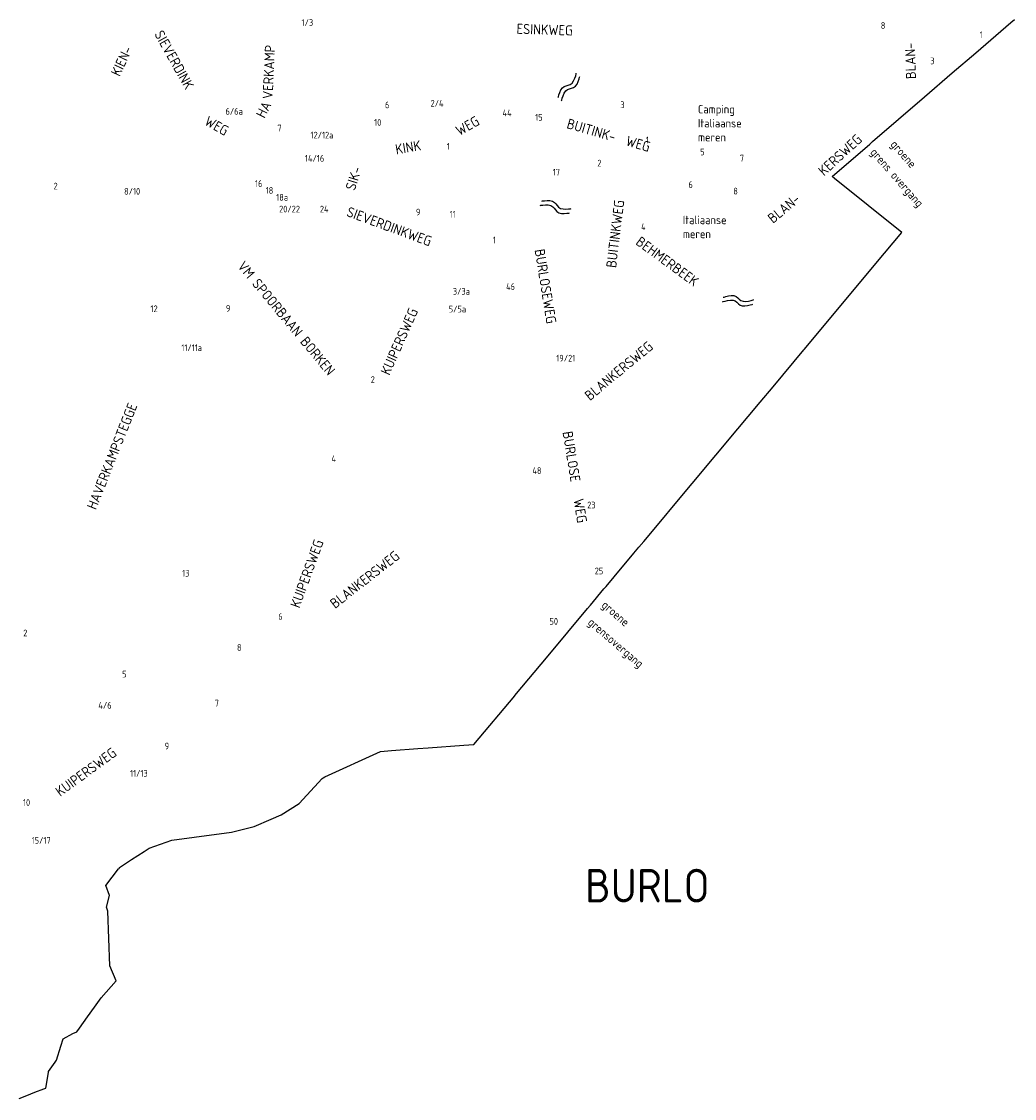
# Model space of a CAD drawing. Extents: x 240000 to 254330, y 435016 to 451025.
# Tile 9 of 25: x 248791 to 251742, y 436266 to 439467. Entities that reach past the tile are written whole.
import ezdxf

# ---------------------------------------------------------------- set-up
doc = ezdxf.new("R2010")
doc.units = 0
doc.header["$LTSCALE"] = 40
doc.header["$MEASUREMENT"] = 0
doc.layers.get('0').update_dxf_attribs({"color": 9, "linetype": 'CONTINUOUS'})
for name, color, linetype in [('ARC-D06WA', 9, 'CONTINUOUS'), ('BOU-D00', 250, 'CONTINUOUS'), ('GRE-K01LG', 9, 'CONTINUOUS'), ('SEM-D01FA', 250, 'CONTINUOUS'), ('SEM-D01HN', 250, 'CONTINUOUS'), ('SEM-D03ST', 250, 'CONTINUOUS'), ('SEM-D03WA', 250, 'CONTINUOUS'), ('SEM-D04ST', 250, 'CONTINUOUS')]:
    doc.layers.add(name, color=color, linetype=linetype)
doc.layers.get('BOU-D00').off()
doc.styles.add('ISO', font='ISO.shx', dxfattribs={"height": 23})

# ---------------------------------------------------------------- blocks, each defined once
blk = doc.blocks.new('HUIS')
at = {"layer": 'SEM-D01HN', "linetype": 'Continuous', "style": 'ISO'}
blk.add_attdef('HUISNUMMER', (22.2, -8.4), '', height=23, dxfattribs=at)
blk = doc.blocks.new('WAT')
for points in [[(-1.79, 0.36), (-1.72, 0.44), (-1.55, 0.62), (-1.31, 0.84), (-1.05, 1.03), (-0.79, 1.11), (-0.57, 1.03), (-0.38, 0.84), (-0.2, 0.62), (-0.01, 0.44), (0.21, 0.36), (0.47, 0.44), (0.74, 0.62), (0.98, 0.84), (1.15, 1.03), (1.21, 1.11)], [(-1.79, -0.57), (-1.72, -0.49), (-1.55, -0.3), (-1.31, -0.08), (-1.05, 0.1), (-0.79, 0.18), (-0.57, 0.1), (-0.38, -0.08), (-0.2, -0.3), (-0.01, -0.49), (0.21, -0.57), (0.47, -0.49), (0.74, -0.3), (0.98, -0.08), (1.15, 0.1), (1.21, 0.18)]]:
    blk.add_lwpolyline(points)

msp = doc.modelspace()

# ---------------------------------------------------------------- linework, layer by layer
at = {"layer": 'GRE-K01LG'}
for points in [[(251627.2, 439374.3), (251731.8, 439464.5)], [(251731.8, 439464.5), (251742.2, 439473.4)], [(251557.4, 439314.2), (251627.2, 439374.3)], [(251475, 439243.2), (251557.4, 439314.2)], [(251320.6, 439110.1), (251475, 439243.2)], [(251199.9, 439006.2), (251312, 439102.7)], [(251312, 439102.7), (251320.6, 439110.1)], [(251207.6, 439000), (251199.9, 439006.2)], [(251330.4, 438747.5), (251407.3, 438839.6), (251207.6, 439000)], [(251117.9, 438493), (251330.4, 438747.5)], [(251024.8, 438381.5), (251116.1, 438490.9)], [(251116.1, 438490.9), (251117.9, 438493)], [(250950.6, 438292.7), (250986.2, 438335.2), (251024.8, 438381.5)], [(250920.4, 438256.5), (250950.6, 438292.7)], [(250719.1, 438015.9), (250920.4, 438256.5)], [(250705.9, 438000), (250719.1, 438015.9)], [(250640.5, 437921.8), (250705.9, 438000)], [(250626.1, 437904.6), (250640.5, 437921.8)], [(250552.5, 437816.6), (250611.1, 437886.7)], [(250611.1, 437886.7), (250626.1, 437904.6)], [(250528.3, 437787.7), (250552.5, 437816.6)], [(250481.1, 437731.2), (250481.6, 437731.7), (250522.1, 437780.2)], [(250522.1, 437780.2), (250528.3, 437787.7)], [(250355.9, 437581.4), (250473.6, 437722.2)], [(250473.6, 437722.2), (250481.1, 437731.2)], [(250256.7, 437462.8), (250257, 437463.2), (250355.9, 437581.4)], [(250105.5, 437315.4), (250135.4, 437317.6), (250256.7, 437462.8)], [(249692.2, 437221.3), (249857.6, 437297.4), (249890.9, 437299.9)], [(249890.9, 437299.9), (249969.1, 437305.5)], [(249969.1, 437305.5), (250000, 437307.8)], [(250000, 437307.8), (250105.5, 437315.4)], [(249533.1, 437096.4), (249562.3, 437109.2), (249616.5, 437142.5), (249684.7, 437216.5)], [(249684.7, 437216.5), (249687, 437219), (249692.2, 437221.3)], [(249303.6, 437042.4), (249414.9, 437057.5), (249482.5, 437074), (249533.1, 437096.4)], [(249155.4, 437000), (249170.8, 437010), (249238.1, 437033.5), (249303.6, 437042.4)], [(249081.8, 436951.9), (249117.6, 436975.6), (249155.4, 437000)], [(249053.5, 436659.6), (249047, 436822.4), (249043.4, 436833.9), (249052.4, 436868.8), (249041.6, 436899), (249079, 436948.2)], [(249081.8, 436951.9), (249079, 436948.2)], [(249008.2, 436537.4), (249028, 436564.8), (249072.5, 436615.1), (249053.5, 436659.6)], [(248987.3, 436508.4), (249008.2, 436537.4)], [(248962.8, 436474.4), (248987.3, 436508.4)], [(248943.9, 436458.3), (248955.3, 436464.2), (248962.8, 436474.4)], [(248907.6, 436421), (248914.6, 436443.4), (248943.9, 436458.3)], [(248894.8, 436379.7), (248907.6, 436421)], [(248871.2, 436345.7), (248891.4, 436373.3), (248894.8, 436379.7)], [(248862.8, 436296.6), (248870.7, 436342.5), (248871.2, 436345.7)], [(248784, 436265.7), (248806.4, 436274.5)], [(248806.4, 436274.5), (248830.8, 436284.1)], [(248830.8, 436284.1), (248857.5, 436294.7), (248862.8, 436296.6)]]:
    msp.add_lwpolyline(points, dxfattribs=at)

# ---------------------------------------------------------------- block references
at = {"layer": 'ARC-D06WA', "yscale": 15}
for p, xscale, zscale, rotation in [((250426.9, 439275.9), 30, 30, 46.45321428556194), ((250385.1, 438908.8), 30.00000000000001, 30.00000000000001, 338.7195635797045), ((250928.3, 438631.4), 30, 30, 348.5434392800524)]:
    msp.add_blockref('WAT', p, dxfattribs=dict(at, xscale=xscale, zscale=zscale, rotation=rotation))
at = {"layer": 'BOU-D00'}
ref = msp.add_blockref('HUIS', (249603.3, 439487.5), dxfattribs=at)
ref.add_attrib('HUISNUMMER', '1/3', (249623.2, 439454), dxfattribs={"layer": 'SEM-D01HN', "height": 20, "style": 'ISO'})
ref = msp.add_blockref('HUIS', (251321.4, 439454.1), dxfattribs=at)
ref.add_attrib('HUISNUMMER', '8', (251344.9, 439445.1), dxfattribs={"layer": 'SEM-D01HN', "height": 20, "style": 'ISO'})
ref = msp.add_blockref('HUIS', (251615.1, 439426.6), dxfattribs=at)
ref.add_attrib('HUISNUMMER', '1', (251638.7, 439417.6), dxfattribs={"layer": 'SEM-D01HN', "height": 20, "style": 'ISO'})
ref = msp.add_blockref('HUIS', (251468.6, 439349), dxfattribs=at)
ref.add_attrib('HUISNUMMER', '3', (251492.1, 439340), dxfattribs={"layer": 'SEM-D01HN', "height": 20, "style": 'ISO'})
ref = msp.add_blockref('HUIS', (249900.7, 439201.9), dxfattribs=at)
ref.add_attrib('HUISNUMMER', '6', (249871.2, 439209.2), dxfattribs={"layer": 'SEM-D01HN', "height": 20, "style": 'ISO'})
ref = msp.add_blockref('HUIS', (249989.3, 439239.4), dxfattribs=at)
ref.add_attrib('HUISNUMMER', '2/4', (250006.5, 439213.7), dxfattribs={"layer": 'SEM-D01HN', "height": 20, "style": 'ISO'})
ref = msp.add_blockref('HUIS', (250608.6, 439222.5), dxfattribs=at)
ref.add_attrib('HUISNUMMER', '3', (250570.8, 439209.5), dxfattribs={"layer": 'SEM-D01HN', "height": 20, "style": 'ISO'})
ref = msp.add_blockref('HUIS', (249457.9, 439169.2), dxfattribs=at)
ref.add_attrib('HUISNUMMER', '6/6a', (249397.1, 439190), dxfattribs={"layer": 'SEM-D01HN', "height": 20, "style": 'ISO'})
ref = msp.add_blockref('HUIS', (250232.7, 439225.7), dxfattribs=at)
ref.add_attrib('HUISNUMMER', '44', (250220.6, 439185.3), dxfattribs={"layer": 'SEM-D01HN', "height": 20, "style": 'ISO'})
ref = msp.add_blockref('HUIS', (250321.3, 439149.8), dxfattribs=at)
ref.add_attrib('HUISNUMMER', '15', (250317.8, 439172.3), dxfattribs={"layer": 'SEM-D01HN', "height": 20, "style": 'ISO'})
ref = msp.add_blockref('HUIS', (249537, 439128.2), dxfattribs=at)
ref.add_attrib('HUISNUMMER', '7', (249551.4, 439140.4), dxfattribs={"layer": 'SEM-D01HN', "height": 20, "style": 'ISO'})
ref = msp.add_blockref('HUIS', (249834.8, 439136.7), dxfattribs=at)
ref.add_attrib('HUISNUMMER', '10', (249839, 439157), dxfattribs={"layer": 'SEM-D01HN', "height": 20, "style": 'ISO'})
ref = msp.add_blockref('HUIS', (249741.8, 439098.9), dxfattribs=at)
ref.add_attrib('HUISNUMMER', '12/12a', (249649.9, 439119.3), dxfattribs={"layer": 'SEM-D01HN', "height": 20, "style": 'ISO'})
ref = msp.add_blockref('HUIS', (250623.2, 439113.9), dxfattribs=at)
ref.add_attrib('HUISNUMMER', '1', (250646.7, 439104.9), dxfattribs={"layer": 'SEM-D01HN', "height": 20, "style": 'ISO'})
ref = msp.add_blockref('HUIS', (250035.1, 439118.7), dxfattribs=at)
ref.add_attrib('HUISNUMMER', '1', (250054.6, 439085.6), dxfattribs={"layer": 'SEM-D01HN', "height": 20, "style": 'ISO'})
ref = msp.add_blockref('HUIS', (249738.2, 439053.9), dxfattribs=at)
ref.add_attrib('HUISNUMMER', '14/16', (249633.3, 439050.3), dxfattribs={"layer": 'SEM-D01HN', "height": 20, "style": 'ISO'})
ref = msp.add_blockref('HUIS', (250784, 439072), dxfattribs=at)
ref.add_attrib('HUISNUMMER', '5', (250808.2, 439069.3), dxfattribs={"layer": 'SEM-D01HN', "height": 20, "style": 'ISO'})
ref = msp.add_blockref('HUIS', (250961, 439074.3), dxfattribs=at)
ref.add_attrib('HUISNUMMER', '7', (250925.9, 439050.8), dxfattribs={"layer": 'SEM-D01HN', "height": 20, "style": 'ISO'})
ref = msp.add_blockref('HUIS', (250346.3, 439018), dxfattribs=at)
ref.add_attrib('HUISNUMMER', '17', (250369.9, 439009.1), dxfattribs={"layer": 'SEM-D01HN', "height": 20, "style": 'ISO'})
ref = msp.add_blockref('HUIS', (250492.6, 439072.5), dxfattribs=at)
ref.add_attrib('HUISNUMMER', '2', (250502.5, 439036.1), dxfattribs={"layer": 'SEM-D01HN', "height": 20, "style": 'ISO'})
ref = msp.add_blockref('HUIS', (249534.9, 439007.4), dxfattribs=at)
ref.add_attrib('HUISNUMMER', '16', (249484.8, 438975.4), dxfattribs={"layer": 'SEM-D01HN', "height": 20, "style": 'ISO'})
ref = msp.add_blockref('HUIS', (248910.9, 438951.2), dxfattribs=at)
ref.add_attrib('HUISNUMMER', '2', (248886, 438967.8), dxfattribs={"layer": 'SEM-D01HN', "height": 20, "style": 'ISO'})
ref = msp.add_blockref('HUIS', (249188.2, 438955.3), dxfattribs=at)
ref.add_attrib('HUISNUMMER', '8/10', (249095.8, 438952.2), dxfattribs={"layer": 'SEM-D01HN', "height": 20, "style": 'ISO'})
ref = msp.add_blockref('HUIS', (249553.8, 438989.4), dxfattribs=at)
ref.add_attrib('HUISNUMMER', '18', (249516.6, 438955), dxfattribs={"layer": 'SEM-D01HN', "height": 20, "style": 'ISO'})
ref = msp.add_blockref('HUIS', (250800.3, 439010.8), dxfattribs=at)
ref.add_attrib('HUISNUMMER', '6', (250773.1, 438972.2), dxfattribs={"layer": 'SEM-D01HN', "height": 20, "style": 'ISO'})
ref = msp.add_blockref('HUIS', (250882.9, 438961.8), dxfattribs=at)
ref.add_attrib('HUISNUMMER', '8', (250906.5, 438952.8), dxfattribs={"layer": 'SEM-D01HN', "height": 20, "style": 'ISO'})
ref = msp.add_blockref('HUIS', (249590.2, 438968.5), dxfattribs=at)
ref.add_attrib('HUISNUMMER', '18a', (249547.9, 438934.5), dxfattribs={"layer": 'SEM-D01HN', "height": 20, "style": 'ISO'})
ref = msp.add_blockref('HUIS', (249626, 438939.7), dxfattribs=at)
ref.add_attrib('HUISNUMMER', '20/22', (249556.5, 438899.4), dxfattribs={"layer": 'SEM-D01HN', "height": 20, "style": 'ISO'})
ref = msp.add_blockref('HUIS', (249666.5, 438935), dxfattribs=at)
ref.add_attrib('HUISNUMMER', '24', (249677.7, 438899.4), dxfattribs={"layer": 'SEM-D01HN', "height": 20, "style": 'ISO'})
ref = msp.add_blockref('HUIS', (249945, 438879.1), dxfattribs=at)
ref.add_attrib('HUISNUMMER', '9', (249963.2, 438890.6), dxfattribs={"layer": 'SEM-D01HN', "height": 20, "style": 'ISO'})
ref = msp.add_blockref('HUIS', (250060.4, 438858.9), dxfattribs=at)
ref.add_attrib('HUISNUMMER', '11', (250063.4, 438884.2), dxfattribs={"layer": 'SEM-D01HN', "height": 20, "style": 'ISO'})
ref = msp.add_blockref('HUIS', (250608.9, 438855.8), dxfattribs=at)
ref.add_attrib('HUISNUMMER', '4', (250632.4, 438846.8), dxfattribs={"layer": 'SEM-D01HN', "height": 20, "style": 'ISO'})
ref = msp.add_blockref('HUIS', (250168, 438816.7), dxfattribs=at)
ref.add_attrib('HUISNUMMER', '1', (250191.5, 438807.7), dxfattribs={"layer": 'SEM-D01HN', "height": 20, "style": 'ISO'})
ref = msp.add_blockref('HUIS', (250050.7, 438655.4), dxfattribs=at)
ref.add_attrib('HUISNUMMER', '3/3a', (250072.9, 438654.7), dxfattribs={"layer": 'SEM-D01HN', "height": 20, "style": 'ISO'})
ref = msp.add_blockref('HUIS', (250269.1, 438648.4), dxfattribs=at)
ref.add_attrib('HUISNUMMER', '46', (250231.1, 438669.1), dxfattribs={"layer": 'SEM-D01HN', "height": 20, "style": 'ISO'})
ref = msp.add_blockref('HUIS', (249223, 438595), dxfattribs=at)
ref.add_attrib('HUISNUMMER', '12', (249174.3, 438603.1), dxfattribs={"layer": 'SEM-D01HN', "height": 20, "style": 'ISO'})
ref = msp.add_blockref('HUIS', (249422.4, 438590.5), dxfattribs=at)
ref.add_attrib('HUISNUMMER', '9', (249398.4, 438604.2), dxfattribs={"layer": 'SEM-D01HN', "height": 20, "style": 'ISO'})
ref = msp.add_blockref('HUIS', (250039.5, 438623.6), dxfattribs=at)
ref.add_attrib('HUISNUMMER', '5/5a', (250060.6, 438602.1), dxfattribs={"layer": 'SEM-D01HN', "height": 20, "style": 'ISO'})
ref = msp.add_blockref('HUIS', (249242.4, 438496.2), dxfattribs=at)
ref.add_attrib('HUISNUMMER', '11/11a', (249265.9, 438487.2), dxfattribs={"layer": 'SEM-D01HN', "height": 20, "style": 'ISO'})
ref = msp.add_blockref('HUIS', (250380.1, 438430.2), dxfattribs=at)
ref.add_attrib('HUISNUMMER', '19/21', (250380.3, 438456.3), dxfattribs={"layer": 'SEM-D01HN', "height": 20, "style": 'ISO'})
ref = msp.add_blockref('HUIS', (249867.5, 438392.4), dxfattribs=at)
ref.add_attrib('HUISNUMMER', '2', (249828.8, 438392.5), dxfattribs={"layer": 'SEM-D01HN', "height": 20, "style": 'ISO'})
ref = msp.add_blockref('HUIS', (249692.7, 438147.4), dxfattribs=at)
ref.add_attrib('HUISNUMMER', '4', (249712.2, 438157.5), dxfattribs={"layer": 'SEM-D01HN', "height": 20, "style": 'ISO'})
ref = msp.add_blockref('HUIS', (250355.5, 438108.7), dxfattribs=at)
ref.add_attrib('HUISNUMMER', '48', (250309.4, 438122.2), dxfattribs={"layer": 'SEM-D01HN', "height": 20, "style": 'ISO'})
ref = msp.add_blockref('HUIS', (250447.7, 438010.7), dxfattribs=at)
ref.add_attrib('HUISNUMMER', '23', (250472.2, 438019.7), dxfattribs={"layer": 'SEM-D01HN', "height": 20, "style": 'ISO'})
ref = msp.add_blockref('HUIS', (250488.9, 437799.1), dxfattribs=at)
ref.add_attrib('HUISNUMMER', '25', (250494.5, 437823.7), dxfattribs={"layer": 'SEM-D01HN', "height": 20, "style": 'ISO'})
ref = msp.add_blockref('HUIS', (249244.8, 437825.9), dxfattribs=at)
ref.add_attrib('HUISNUMMER', '13', (249268.3, 437817), dxfattribs={"layer": 'SEM-D01HN', "height": 20, "style": 'ISO'})
ref = msp.add_blockref('HUIS', (249537.6, 437672), dxfattribs=at)
ref.add_attrib('HUISNUMMER', '6', (249554.1, 437688.4), dxfattribs={"layer": 'SEM-D01HN', "height": 20, "style": 'ISO'})
ref = msp.add_blockref('HUIS', (250390.1, 437655.8), dxfattribs=at)
ref.add_attrib('HUISNUMMER', '50', (250360.1, 437674.1), dxfattribs={"layer": 'SEM-D01HN', "height": 20, "style": 'ISO'})
ref = msp.add_blockref('HUIS', (248833.8, 437641.1), dxfattribs=at)
ref.add_attrib('HUISNUMMER', '2', (248796.1, 437639.4), dxfattribs={"layer": 'SEM-D01HN', "height": 20, "style": 'ISO'})
ref = msp.add_blockref('HUIS', (249413.4, 437583.6), dxfattribs=at)
ref.add_attrib('HUISNUMMER', '8', (249431.3, 437596.3), dxfattribs={"layer": 'SEM-D01HN', "height": 20, "style": 'ISO'})
ref = msp.add_blockref('HUIS', (249095.6, 437494), dxfattribs=at)
ref.add_attrib('HUISNUMMER', '5', (249090.2, 437517.1), dxfattribs={"layer": 'SEM-D01HN', "height": 20, "style": 'ISO'})
ref = msp.add_blockref('HUIS', (249054.7, 437469.5), dxfattribs=at)
ref.add_attrib('HUISNUMMER', '4/6', (249019.3, 437424.2), dxfattribs={"layer": 'SEM-D01HN', "height": 20, "style": 'ISO'})
ref = msp.add_blockref('HUIS', (249341.7, 437439.7), dxfattribs=at)
ref.add_attrib('HUISNUMMER', '7', (249365.2, 437430.7), dxfattribs={"layer": 'SEM-D01HN', "height": 20, "style": 'ISO'})
ref = msp.add_blockref('HUIS', (249226.9, 437345.3), dxfattribs=at)
ref.add_attrib('HUISNUMMER', '9', (249216.4, 437303.3), dxfattribs={"layer": 'SEM-D01HN', "height": 20, "style": 'ISO'})
ref = msp.add_blockref('HUIS', (249115.1, 437263.2), dxfattribs=at)
ref.add_attrib('HUISNUMMER', '11/13', (249113.5, 437222), dxfattribs={"layer": 'SEM-D01HN', "height": 20, "style": 'ISO'})
ref = msp.add_blockref('HUIS', (248844.6, 437147), dxfattribs=at)
ref.add_attrib('HUISNUMMER', '10', (248795.3, 437135.4), dxfattribs={"layer": 'SEM-D01HN', "height": 20, "style": 'ISO'})
ref = msp.add_blockref('HUIS', (248797.5, 437031.7), dxfattribs=at)
ref.add_attrib('HUISNUMMER', '15/17', (248821, 437022.8), dxfattribs={"layer": 'SEM-D01HN', "height": 20, "style": 'ISO'})

# ---------------------------------------------------------------- texts
at = {"layer": 'SEM-D01FA', "style": 'ISO'}
for s, p in [('Camping', (250801.3, 439193.9)), ('Italiaanse', (250801.3, 439152.2)), ('meren', (250801.3, 439110.6)), ('Italiaanse', (250756.5, 438864.6)), ('meren', (250756.5, 438823))]:
    msp.add_text(s, height=25, dxfattribs=at).set_placement(p)
for s, rotation, p in [('groene', 311.1707, (251371.8, 439100.6)), ('grens overgang', 311.1707, (251311.7, 439077.2)), ('groene', 319.2195, (250512.4, 437728.8)), ('grensovergang', 319.2195, (250471.8, 437677.3))]:
    msp.add_text(s, height=25, rotation=rotation, dxfattribs=at).set_placement(p)
at = {"layer": 'SEM-D03ST', "style": 'ISO'}
for s, rotation, p in [('ESINKWEG', 358.1362, (250261.9, 439430.6)), ('SIEVERDINK', 299.1975, (249184.5, 439429.9)), ('VERKAMP', 87.3784, (249537.3, 439236.1)), ('BLAN-', 91.7198, (251449.7, 439296.4)), ('KIEN-', 64.6354, (249082.4, 439301.6)), ('HA', 63.2013, (249513.2, 439177.3)), ('WEG', 330.4925, (249332.1, 439161.8)), ('WEG', 29.1164, (250092.1, 439126.5)), ('BUITINK-  WEG', 343.7487, (250409.2, 439150.4)), ('KERSWEG', 42.5843, (251176.1, 439006.2)), ('KINK', 9.817, (249904.9, 439071.7)), ('SIK-', 72.6095, (249781.7, 438962.5)), ('BUITINKWEG', 83.0274, (250558.2, 438733.5)), ('BLAN-', 39.57, (251024.5, 438865.3)), ('SIEVERDINKWEG', 339.8781, (249754.5, 438889.2)), ('BURLOSEWEG', 279.1731, (250315.7, 438788.1)), ('VM SPOORBAAN BORKEN', 309.6888, (249430.9, 438738.9)), ('KUIPERSWEG', 66.0211, (249884.5, 438413.3)), ('BLANKERSWEG', 39.57, (250480.4, 438338.2)), ('HAVERKAMPSTEGGE', 68.3189, (249012.1, 438013.6)), ('BURLOSE   WEG', 279.1731, (250398.8, 438246.5)), ('KUIPERSWEG', 69.9952, (249617.1, 437721.3)), ('BLANKERSWEG', 37.9685, (249722.9, 437720.4)), ('KUIPERSWEG', 36.2402, (248905.9, 437161.6))]:
    msp.add_text(s, height=30, rotation=rotation, dxfattribs=at).set_placement(p)
at = {"layer": 'SEM-D03WA', "style": 'ISO'}
msp.add_text('BEHMERBEEK', height=30, rotation=323.7323, dxfattribs=at).set_placement((250614, 438806.2))
at = {"layer": 'SEM-D04ST', "style": 'ISO'}
msp.add_text('BURLO', height=100, dxfattribs=at).set_placement((250465.7, 436848.2))

doc.saveas('drawing.dxf')
